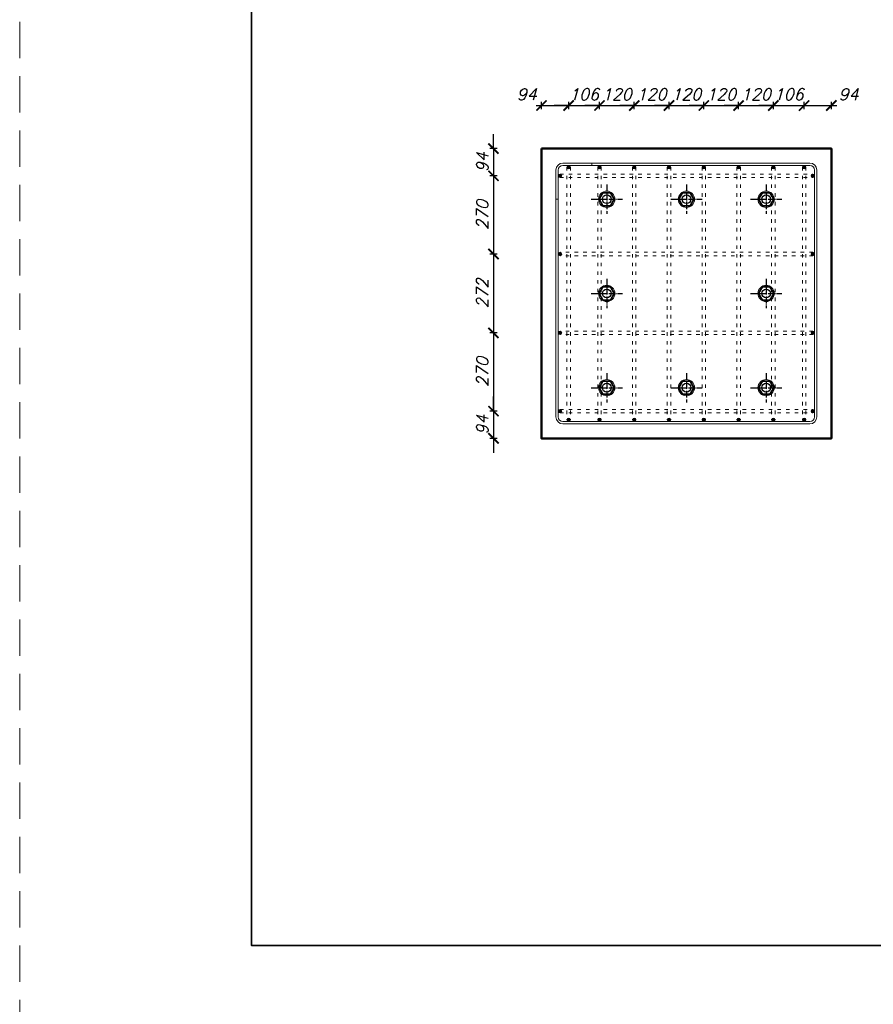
# Model space of a CAD drawing. Header units: millimetres. Extents: x 1814 to 94182, y 11562 to 49454.
# Tile 70 of 143: x 10817 to 11406, y 20944 to 21624. Entities that reach past the tile are written whole.
import ezdxf

# ---------------------------------------------------------------- set-up
doc = ezdxf.new("R2010")
doc.units = ezdxf.units.MM
for name, pattern in [('ACAD_ISO03W100', [30, 12, -18]), ('ACAD_ISO04W100', [30, 24, -3, 0, -3]), ('DASHED', [0.75, 0.5, -0.25])]:
    doc.linetypes.add(name, pattern=pattern)
doc.layers.add('osie', color=40, linetype='ACAD_ISO04W100')
for name, color, linetype, lineweight in [('profil stalowy', 100, 'Continuous', 25), ('ramka', 84, 'Continuous', 15), ('widok 0.09', 132, 'Continuous', 9), ('widok 0.15', 150, 'Continuous', 15), ('widok 0.25', 30, 'Continuous', 25), ('widok 0.35', 22, 'Continuous', 35), ('wymiar', 135, 'Continuous', 9), ('zbrojenie', 123, 'Continuous', 9), ('ściany', 7, 'Continuous', 50)]:
    doc.layers.add(name, color=color, linetype=linetype, lineweight=lineweight)
doc.styles.add('WYMIARY', font='simplex.shx', dxfattribs={"oblique": 15})
doc.dimstyles.new('1-25 stopy', dxfattribs={"dimscale": 25, "dimtxt": 0.32, "dimasz": 0.4, "dimexe": 0.1, "dimexo": 0.1, "dimgap": 0.15, "dimtad": 1, "dimdec": 0, "dimlfac": 5, "dimrnd": 0.01, "dimzin": 9, "dimtxsty": 'WYMIARY', "dimblk": 'ARCHTICK', "dimcen": 0.4, "dimdle": 0.15, "dimadec": 1, "dimazin": 1, "dimtfac": 1, "dimtdec": 0, "dimtix": 1, "dimtmove": 2, "dimatfit": 3, "dimldrblk": 'ARCHTICK', "dimfxl": 0, "dimarcsym": 0})

# ---------------------------------------------------------------- blocks, each defined once
blk = doc.blocks.new('A$Cf9e33aac')
at = {"layer": 'osie', "ltscale": 0.1}
for p, q in [((5.41, 10.12), (5.41, 0)), ((0, 5.06), (10.82, 5.06))]:
    blk.add_line(p, q, dxfattribs=at)
at = {"layer": 'widok 0.09'}
blk.add_circle((5.41, 5.06), 2.81, dxfattribs=at)
at = {"layer": 'widok 0.25'}
blk.add_circle((5.41, 5.06), 1.5, dxfattribs=at)
at = {"layer": 'widok 0.35'}
blk.add_lwpolyline([(6.71, 2.81), (4.11, 2.81), (2.81, 5.06), (4.11, 7.31), (6.71, 7.31), (8.01, 5.06)], close=True, dxfattribs=at)
blk = doc.blocks.new('_ARCHTICK')
at = {"color": 0, "linetype": 'ByBlock', "lineweight": -2}
blk.add_solid([(0.398, 0.309), (0.309, 0.398), (-0.309, -0.398), (-0.398, -0.309)], dxfattribs=at)
blk = doc.blocks.new('*D1894')
at = {"layer": 'Defpoints', "color": 0}
for p in [(11195.6, 21564.29), (11176.8, 21534.59), (11195.6, 21521.79)]:
    blk.add_point(p, dxfattribs=at)
at = {"layer": 'wymiar', "color": 0, "lineweight": -2}
for p, q in [((11173.05, 21564.29), (11199.35, 21564.29)), ((11176.8, 21561.79), (11176.8, 21566.79)), ((11195.6, 21561.79), (11195.6, 21566.79))]:
    blk.add_line(p, q, dxfattribs=at)
at = {"layer": 'wymiar', "color": 0, "lineweight": -2, "xscale": 10, "yscale": 10, "zscale": 10, "rotation": 180}
blk.add_blockref('_ARCHTICK', (11176.8, 21564.29), dxfattribs=at)
at = {"layer": 'wymiar', "color": 0, "lineweight": -2, "xscale": 10, "yscale": 10, "zscale": 10}
blk.add_blockref('_ARCHTICK', (11195.6, 21564.29), dxfattribs=at)
at = {"layer": 'wymiar', "color": 0, "insert": (11166.65, 21572.04), "char_height": 8, "attachment_point": 5, "style": 'WYMIARY'}
blk.add_mtext('94', dxfattribs=at)
blk = doc.blocks.new('*D1895')
at = {"layer": 'Defpoints', "color": 0}
for p in [(11216.8, 21564.29), (11195.6, 21521.79), (11216.8, 21521.79)]:
    blk.add_point(p, dxfattribs=at)
at = {"layer": 'wymiar', "color": 0, "lineweight": -2}
for p, q in [((11195.6, 21564.29), (11185.6, 21564.29)), ((11195.6, 21561.79), (11195.6, 21566.79)), ((11195.6, 21564.29), (11216.8, 21564.29)), ((11216.8, 21561.79), (11216.8, 21566.79)), ((11216.8, 21564.29), (11226.8, 21564.29))]:
    blk.add_line(p, q, dxfattribs=at)
at = {"layer": 'wymiar', "color": 0, "lineweight": -2, "xscale": 10, "yscale": 10, "zscale": 10}
blk.add_blockref('_ARCHTICK', (11195.6, 21564.29), dxfattribs=at)
at = {"layer": 'wymiar', "color": 0, "lineweight": -2, "xscale": 10, "yscale": 10, "zscale": 10, "rotation": 180}
blk.add_blockref('_ARCHTICK', (11216.8, 21564.29), dxfattribs=at)
at = {"layer": 'wymiar', "color": 0, "insert": (11206.2, 21572.04), "char_height": 8, "attachment_point": 5, "style": 'WYMIARY'}
blk.add_mtext('106', dxfattribs=at)
blk = doc.blocks.new('*D1896')
at = {"layer": 'Defpoints', "color": 0}
for p in [(11240.8, 21564.29), (11216.8, 21521.79), (11240.8, 21521.79)]:
    blk.add_point(p, dxfattribs=at)
at = {"layer": 'wymiar', "color": 0, "lineweight": -2}
for p, q in [((11216.8, 21564.29), (11206.8, 21564.29)), ((11216.8, 21561.79), (11216.8, 21566.79)), ((11216.8, 21564.29), (11240.8, 21564.29)), ((11240.8, 21561.79), (11240.8, 21566.79)), ((11240.8, 21564.29), (11250.8, 21564.29))]:
    blk.add_line(p, q, dxfattribs=at)
at = {"layer": 'wymiar', "color": 0, "lineweight": -2, "xscale": 10, "yscale": 10, "zscale": 10}
blk.add_blockref('_ARCHTICK', (11216.8, 21564.29), dxfattribs=at)
at = {"layer": 'wymiar', "color": 0, "lineweight": -2, "xscale": 10, "yscale": 10, "zscale": 10, "rotation": 180}
blk.add_blockref('_ARCHTICK', (11240.8, 21564.29), dxfattribs=at)
at = {"layer": 'wymiar', "color": 0, "insert": (11228.8, 21572.04), "char_height": 8, "attachment_point": 5, "style": 'WYMIARY'}
blk.add_mtext('120', dxfattribs=at)
blk = doc.blocks.new('*D1897')
at = {"layer": 'Defpoints', "color": 0}
for p in [(11264.8, 21564.29), (11240.8, 21521.79), (11264.8, 21521.79)]:
    blk.add_point(p, dxfattribs=at)
at = {"layer": 'wymiar', "color": 0, "lineweight": -2}
for p, q in [((11240.8, 21564.29), (11230.8, 21564.29)), ((11240.8, 21561.79), (11240.8, 21566.79)), ((11240.8, 21564.29), (11264.8, 21564.29)), ((11264.8, 21561.79), (11264.8, 21566.79)), ((11264.8, 21564.29), (11274.8, 21564.29))]:
    blk.add_line(p, q, dxfattribs=at)
at = {"layer": 'wymiar', "color": 0, "lineweight": -2, "xscale": 10, "yscale": 10, "zscale": 10}
blk.add_blockref('_ARCHTICK', (11240.8, 21564.29), dxfattribs=at)
at = {"layer": 'wymiar', "color": 0, "lineweight": -2, "xscale": 10, "yscale": 10, "zscale": 10, "rotation": 180}
blk.add_blockref('_ARCHTICK', (11264.8, 21564.29), dxfattribs=at)
at = {"layer": 'wymiar', "color": 0, "insert": (11252.8, 21572.04), "char_height": 8, "attachment_point": 5, "style": 'WYMIARY'}
blk.add_mtext('120', dxfattribs=at)
blk = doc.blocks.new('*D1898')
at = {"layer": 'Defpoints', "color": 0}
for p in [(11288.8, 21564.29), (11264.8, 21521.79), (11288.8, 21521.79)]:
    blk.add_point(p, dxfattribs=at)
at = {"layer": 'wymiar', "color": 0, "lineweight": -2}
for p, q in [((11264.8, 21564.29), (11254.8, 21564.29)), ((11264.8, 21561.79), (11264.8, 21566.79)), ((11264.8, 21564.29), (11288.8, 21564.29)), ((11288.8, 21561.79), (11288.8, 21566.79)), ((11288.8, 21564.29), (11298.8, 21564.29))]:
    blk.add_line(p, q, dxfattribs=at)
at = {"layer": 'wymiar', "color": 0, "lineweight": -2, "xscale": 10, "yscale": 10, "zscale": 10}
blk.add_blockref('_ARCHTICK', (11264.8, 21564.29), dxfattribs=at)
at = {"layer": 'wymiar', "color": 0, "lineweight": -2, "xscale": 10, "yscale": 10, "zscale": 10, "rotation": 180}
blk.add_blockref('_ARCHTICK', (11288.8, 21564.29), dxfattribs=at)
at = {"layer": 'wymiar', "color": 0, "insert": (11276.8, 21572.04), "char_height": 8, "attachment_point": 5, "style": 'WYMIARY'}
blk.add_mtext('120', dxfattribs=at)
blk = doc.blocks.new('*D1899')
at = {"layer": 'Defpoints', "color": 0}
for p in [(11312.8, 21564.29), (11288.8, 21521.79), (11312.8, 21521.79)]:
    blk.add_point(p, dxfattribs=at)
at = {"layer": 'wymiar', "color": 0, "lineweight": -2}
for p, q in [((11288.8, 21564.29), (11278.8, 21564.29)), ((11288.8, 21561.79), (11288.8, 21566.79)), ((11288.8, 21564.29), (11312.8, 21564.29)), ((11312.8, 21561.79), (11312.8, 21566.79)), ((11312.8, 21564.29), (11322.8, 21564.29))]:
    blk.add_line(p, q, dxfattribs=at)
at = {"layer": 'wymiar', "color": 0, "lineweight": -2, "xscale": 10, "yscale": 10, "zscale": 10}
blk.add_blockref('_ARCHTICK', (11288.8, 21564.29), dxfattribs=at)
at = {"layer": 'wymiar', "color": 0, "lineweight": -2, "xscale": 10, "yscale": 10, "zscale": 10, "rotation": 180}
blk.add_blockref('_ARCHTICK', (11312.8, 21564.29), dxfattribs=at)
at = {"layer": 'wymiar', "color": 0, "insert": (11300.8, 21572.04), "char_height": 8, "attachment_point": 5, "style": 'WYMIARY'}
blk.add_mtext('120', dxfattribs=at)
blk = doc.blocks.new('*D1900')
at = {"layer": 'Defpoints', "color": 0}
for p in [(11336.8, 21564.29), (11312.8, 21521.79), (11336.8, 21521.79)]:
    blk.add_point(p, dxfattribs=at)
at = {"layer": 'wymiar', "color": 0, "lineweight": -2}
for p, q in [((11312.8, 21564.29), (11302.8, 21564.29)), ((11312.8, 21561.79), (11312.8, 21566.79)), ((11312.8, 21564.29), (11336.8, 21564.29)), ((11336.8, 21561.79), (11336.8, 21566.79)), ((11336.8, 21564.29), (11346.8, 21564.29))]:
    blk.add_line(p, q, dxfattribs=at)
at = {"layer": 'wymiar', "color": 0, "lineweight": -2, "xscale": 10, "yscale": 10, "zscale": 10}
blk.add_blockref('_ARCHTICK', (11312.8, 21564.29), dxfattribs=at)
at = {"layer": 'wymiar', "color": 0, "lineweight": -2, "xscale": 10, "yscale": 10, "zscale": 10, "rotation": 180}
blk.add_blockref('_ARCHTICK', (11336.8, 21564.29), dxfattribs=at)
at = {"layer": 'wymiar', "color": 0, "insert": (11324.8, 21572.04), "char_height": 8, "attachment_point": 5, "style": 'WYMIARY'}
blk.add_mtext('120', dxfattribs=at)
blk = doc.blocks.new('*D1901')
at = {"layer": 'Defpoints', "color": 0}
for p in [(11358, 21564.29), (11336.8, 21521.79), (11358, 21521.79)]:
    blk.add_point(p, dxfattribs=at)
at = {"layer": 'wymiar', "color": 0, "lineweight": -2}
for p, q in [((11336.8, 21564.29), (11326.8, 21564.29)), ((11336.8, 21561.79), (11336.8, 21566.79)), ((11336.8, 21564.29), (11358, 21564.29)), ((11358, 21561.79), (11358, 21566.79)), ((11358, 21564.29), (11368, 21564.29))]:
    blk.add_line(p, q, dxfattribs=at)
at = {"layer": 'wymiar', "color": 0, "lineweight": -2, "xscale": 10, "yscale": 10, "zscale": 10}
blk.add_blockref('_ARCHTICK', (11336.8, 21564.29), dxfattribs=at)
at = {"layer": 'wymiar', "color": 0, "lineweight": -2, "xscale": 10, "yscale": 10, "zscale": 10, "rotation": 180}
blk.add_blockref('_ARCHTICK', (11358, 21564.29), dxfattribs=at)
at = {"layer": 'wymiar', "color": 0, "insert": (11347.4, 21572.04), "char_height": 8, "attachment_point": 5, "style": 'WYMIARY'}
blk.add_mtext('106', dxfattribs=at)
blk = doc.blocks.new('*D1902')
at = {"layer": 'Defpoints', "color": 0}
for p in [(11376.8, 21564.29), (11376.8, 21534.59), (11358, 21521.79)]:
    blk.add_point(p, dxfattribs=at)
at = {"layer": 'wymiar', "color": 0, "lineweight": -2}
for p, q in [((11354.25, 21564.29), (11380.55, 21564.29)), ((11358, 21561.79), (11358, 21566.79)), ((11376.8, 21561.79), (11376.8, 21566.79))]:
    blk.add_line(p, q, dxfattribs=at)
at = {"layer": 'wymiar', "color": 0, "lineweight": -2, "xscale": 10, "yscale": 10, "zscale": 10, "rotation": 180}
blk.add_blockref('_ARCHTICK', (11358, 21564.29), dxfattribs=at)
at = {"layer": 'wymiar', "color": 0, "lineweight": -2, "xscale": 10, "yscale": 10, "zscale": 10}
blk.add_blockref('_ARCHTICK', (11376.8, 21564.29), dxfattribs=at)
at = {"layer": 'wymiar', "color": 0, "insert": (11388.68, 21572.04), "char_height": 8, "attachment_point": 5, "style": 'WYMIARY'}
blk.add_mtext('94', dxfattribs=at)
blk = doc.blocks.new('*D1903')
at = {"layer": 'Defpoints', "color": 0}
for p in [(11176.8, 21534.59), (11143.69, 21515.79), (11189.6, 21515.79)]:
    blk.add_point(p, dxfattribs=at)
at = {"layer": 'wymiar', "color": 0, "lineweight": -2}
for p, q in [((11143.69, 21534.59), (11143.69, 21544.59)), ((11146.19, 21534.59), (11141.19, 21534.59)), ((11143.69, 21534.59), (11143.69, 21515.79)), ((11146.19, 21515.79), (11141.19, 21515.79)), ((11143.69, 21515.79), (11143.69, 21505.79))]:
    blk.add_line(p, q, dxfattribs=at)
at = {"layer": 'wymiar', "color": 0, "lineweight": -2, "xscale": 10, "yscale": 10, "zscale": 10}
for p, rotation in [((11143.69, 21534.59), 270), ((11143.69, 21515.79), 90)]:
    blk.add_blockref('_ARCHTICK', p, dxfattribs=dict(at, rotation=rotation))
at = {"layer": 'wymiar', "color": 0, "insert": (11135.94, 21525.19), "char_height": 8, "attachment_point": 5, "rotation": 90, "style": 'WYMIARY'}
blk.add_mtext('94', dxfattribs=at)
blk = doc.blocks.new('*D1904')
at = {"layer": 'Defpoints', "color": 0}
for p in [(11189.6, 21515.79), (11143.69, 21461.79), (11189.6, 21461.79)]:
    blk.add_point(p, dxfattribs=at)
at = {"layer": 'wymiar', "color": 0, "lineweight": -2}
for p, q in [((11146.19, 21515.79), (11141.19, 21515.79)), ((11143.69, 21519.54), (11143.69, 21458.04)), ((11146.19, 21461.79), (11141.19, 21461.79))]:
    blk.add_line(p, q, dxfattribs=at)
at = {"layer": 'wymiar', "color": 0, "lineweight": -2, "xscale": 10, "yscale": 10, "zscale": 10}
for p, rotation in [((11143.69, 21515.79), 90), ((11143.69, 21461.79), 270)]:
    blk.add_blockref('_ARCHTICK', p, dxfattribs=dict(at, rotation=rotation))
at = {"layer": 'wymiar', "color": 0, "insert": (11135.94, 21488.79), "char_height": 8, "attachment_point": 5, "rotation": 90, "style": 'WYMIARY'}
blk.add_mtext('270', dxfattribs=at)
blk = doc.blocks.new('*D1905')
at = {"layer": 'Defpoints', "color": 0}
for p in [(11189.6, 21461.79), (11143.69, 21407.39), (11189.6, 21407.39)]:
    blk.add_point(p, dxfattribs=at)
at = {"layer": 'wymiar', "color": 0, "lineweight": -2}
for p, q in [((11146.19, 21461.79), (11141.19, 21461.79)), ((11143.69, 21465.54), (11143.69, 21403.64)), ((11146.19, 21407.39), (11141.19, 21407.39))]:
    blk.add_line(p, q, dxfattribs=at)
at = {"layer": 'wymiar', "color": 0, "lineweight": -2, "xscale": 10, "yscale": 10, "zscale": 10}
for p, rotation in [((11143.69, 21461.79), 90), ((11143.69, 21407.39), 270)]:
    blk.add_blockref('_ARCHTICK', p, dxfattribs=dict(at, rotation=rotation))
at = {"layer": 'wymiar', "color": 0, "insert": (11135.94, 21434.59), "char_height": 8, "attachment_point": 5, "rotation": 90, "style": 'WYMIARY'}
blk.add_mtext('272', dxfattribs=at)
blk = doc.blocks.new('*D1906')
at = {"layer": 'Defpoints', "color": 0}
for p in [(11189.6, 21407.39), (11143.69, 21353.39), (11189.6, 21353.39)]:
    blk.add_point(p, dxfattribs=at)
at = {"layer": 'wymiar', "color": 0, "lineweight": -2}
for p, q in [((11146.19, 21407.39), (11141.19, 21407.39)), ((11143.69, 21411.14), (11143.69, 21349.64)), ((11146.19, 21353.39), (11141.19, 21353.39))]:
    blk.add_line(p, q, dxfattribs=at)
at = {"layer": 'wymiar', "color": 0, "lineweight": -2, "xscale": 10, "yscale": 10, "zscale": 10}
for p, rotation in [((11143.69, 21407.39), 90), ((11143.69, 21353.39), 270)]:
    blk.add_blockref('_ARCHTICK', p, dxfattribs=dict(at, rotation=rotation))
at = {"layer": 'wymiar', "color": 0, "insert": (11135.94, 21380.39), "char_height": 8, "attachment_point": 5, "rotation": 90, "style": 'WYMIARY'}
blk.add_mtext('270', dxfattribs=at)
blk = doc.blocks.new('*D1907')
at = {"layer": 'Defpoints', "color": 0}
for p in [(11189.6, 21353.39), (11143.69, 21334.59), (11176.8, 21334.59)]:
    blk.add_point(p, dxfattribs=at)
at = {"layer": 'wymiar', "color": 0, "lineweight": -2}
for p, q in [((11143.69, 21353.39), (11143.69, 21363.39)), ((11146.19, 21353.39), (11141.19, 21353.39)), ((11143.69, 21353.39), (11143.69, 21334.59)), ((11146.19, 21334.59), (11141.19, 21334.59)), ((11143.69, 21334.59), (11143.69, 21324.59))]:
    blk.add_line(p, q, dxfattribs=at)
at = {"layer": 'wymiar', "color": 0, "lineweight": -2, "xscale": 10, "yscale": 10, "zscale": 10}
for p, rotation in [((11143.69, 21353.39), 270), ((11143.69, 21334.59), 90)]:
    blk.add_blockref('_ARCHTICK', p, dxfattribs=dict(at, rotation=rotation))
at = {"layer": 'wymiar', "color": 0, "insert": (11135.94, 21343.99), "char_height": 8, "attachment_point": 5, "rotation": 90, "style": 'WYMIARY'}
blk.add_mtext('94', dxfattribs=at)

msp = doc.modelspace()

# ---------------------------------------------------------------- hatches: boundary and pattern name
at = {"layer": 'zbrojenie'}
h = msp.add_hatch(color=256, dxfattribs=at)
h.dxf.hatch_style = 1
h.paths.add_polyline_path([(11194.404, 21521.787, -1), (11196.804, 21521.787, -1)])
h = msp.add_hatch(color=256, dxfattribs=at)
h.dxf.hatch_style = 1
h.paths.add_polyline_path([(11215.604, 21521.787, -1), (11218.004, 21521.787, -1)])
h = msp.add_hatch(color=256, dxfattribs=at)
h.dxf.hatch_style = 1
h.paths.add_polyline_path([(11239.604, 21521.787, -1), (11242.004, 21521.787, -1)])
h = msp.add_hatch(color=256, dxfattribs=at)
h.dxf.hatch_style = 1
h.paths.add_polyline_path([(11263.604, 21521.787, -1), (11266.004, 21521.787, -1)])
h = msp.add_hatch(color=256, dxfattribs=at)
h.dxf.hatch_style = 1
h.paths.add_polyline_path([(11287.604, 21521.787, -1), (11290.004, 21521.787, -1)])
h = msp.add_hatch(color=256, dxfattribs=at)
h.dxf.hatch_style = 1
h.paths.add_polyline_path([(11311.604, 21521.787, -1), (11314.004, 21521.787, -1)])
h = msp.add_hatch(color=256, dxfattribs=at)
h.dxf.hatch_style = 1
h.paths.add_polyline_path([(11338.004, 21521.787, 1), (11335.604, 21521.787, 1)])
h = msp.add_hatch(color=256, dxfattribs=at)
h.dxf.hatch_style = 1
h.paths.add_polyline_path([(11359.204, 21521.787, 1), (11356.804, 21521.787, 1)])
h = msp.add_hatch(color=256, dxfattribs=at)
h.dxf.hatch_style = 1
h.paths.add_polyline_path([(11189.604, 21516.987, 1), (11189.604, 21514.587, 1)])
h = msp.add_hatch(color=256, dxfattribs=at)
h.dxf.hatch_style = 1
h.paths.add_polyline_path([(11364.004, 21516.987, -1), (11364.004, 21514.587, -1)])
h = msp.add_hatch(color=256, dxfattribs=at)
h.dxf.hatch_style = 1
h.paths.add_polyline_path([(11189.604, 21460.587, -1), (11189.604, 21462.987, -1)])
h = msp.add_hatch(color=256, dxfattribs=at)
h.dxf.hatch_style = 1
h.paths.add_polyline_path([(11364.004, 21460.587, 1), (11364.004, 21462.987, 1)])
h = msp.add_hatch(color=256, dxfattribs=at)
h.dxf.hatch_style = 1
h.paths.add_polyline_path([(11189.604, 21406.187, -1), (11189.604, 21408.587, -1)])
h = msp.add_hatch(color=256, dxfattribs=at)
h.dxf.hatch_style = 1
h.paths.add_polyline_path([(11364.004, 21406.187, 1), (11364.004, 21408.587, 1)])
h = msp.add_hatch(color=256, dxfattribs=at)
h.dxf.hatch_style = 1
h.paths.add_polyline_path([(11189.604, 21352.187, -1), (11189.604, 21354.587, -1)])
h = msp.add_hatch(color=256, dxfattribs=at)
h.dxf.hatch_style = 1
h.paths.add_polyline_path([(11364.004, 21352.187, 1), (11364.004, 21354.587, 1)])
h = msp.add_hatch(color=256, dxfattribs=at)
h.dxf.hatch_style = 1
h.paths.add_polyline_path([(11194.404, 21347.387, 1), (11196.804, 21347.387, 1)])
h = msp.add_hatch(color=256, dxfattribs=at)
h.dxf.hatch_style = 1
h.paths.add_polyline_path([(11215.604, 21347.387, 1), (11218.004, 21347.387, 1)])
h = msp.add_hatch(color=256, dxfattribs=at)
h.dxf.hatch_style = 1
h.paths.add_polyline_path([(11239.604, 21347.387, 1), (11242.004, 21347.387, 1)])
h = msp.add_hatch(color=256, dxfattribs=at)
h.dxf.hatch_style = 1
h.paths.add_polyline_path([(11263.604, 21347.387, 1), (11266.004, 21347.387, 1)])
h = msp.add_hatch(color=256, dxfattribs=at)
h.dxf.hatch_style = 1
h.paths.add_polyline_path([(11287.604, 21347.387, 1), (11290.004, 21347.387, 1)])
h = msp.add_hatch(color=256, dxfattribs=at)
h.dxf.hatch_style = 1
h.paths.add_polyline_path([(11311.604, 21347.387, 1), (11314.004, 21347.387, 1)])
h = msp.add_hatch(color=256, dxfattribs=at)
h.dxf.hatch_style = 1
h.paths.add_polyline_path([(11338.004, 21347.387, -1), (11335.604, 21347.387, -1)])
h = msp.add_hatch(color=256, dxfattribs=at)
h.dxf.hatch_style = 1
h.paths.add_polyline_path([(11359.204, 21347.387, -1), (11356.804, 21347.387, -1)])

# ---------------------------------------------------------------- linework, layer by layer
at = {"layer": 'ramka', "linetype": 'DASHED', "ltscale": 50}
msp.add_lwpolyline([(10816.804, 20534.587), (12416.804, 20534.587), (12416.804, 22109.587), (10816.804, 22109.587)], close=True, dxfattribs=at)
at = {"layer": 'widok 0.15'}
msp.add_point((11188.404, 21407.387), dxfattribs=at)
at = {"layer": 'widok 0.35'}
msp.add_lwpolyline([(10976.804, 21884.587), (11576.804, 21884.587), (11576.804, 20984.587), (10976.804, 20984.587)], close=True, dxfattribs=at)
at = {"layer": 'zbrojenie', "linetype": 'ACAD_ISO03W100', "ltscale": 0.2}
for p, q in [((11194.404, 21521.787), (11194.404, 21347.387)), ((11196.804, 21521.787), (11196.804, 21347.387)), ((11215.604, 21521.787), (11215.604, 21347.387)), ((11218.004, 21521.787), (11218.004, 21347.387)), ((11239.604, 21521.787), (11239.604, 21347.387)), ((11242.004, 21521.787), (11242.004, 21347.387)), ((11263.604, 21521.787), (11263.604, 21347.387)), ((11266.004, 21521.787), (11266.004, 21347.387)), ((11287.604, 21521.787), (11287.604, 21347.387)), ((11290.004, 21521.787), (11290.004, 21347.387)), ((11311.604, 21521.787), (11311.604, 21347.387)), ((11314.004, 21521.787), (11314.004, 21347.387)), ((11335.604, 21521.787), (11335.604, 21347.387)), ((11338.004, 21521.787), (11338.004, 21347.387)), ((11356.804, 21521.787), (11356.804, 21347.387)), ((11359.204, 21521.787), (11359.204, 21347.387)), ((11189.604, 21516.987), (11364.004, 21516.987)), ((11189.604, 21514.587), (11364.004, 21514.587)), ((11364.004, 21462.987), (11189.604, 21462.987)), ((11364.004, 21460.587), (11189.604, 21460.587)), ((11364.004, 21408.587), (11189.604, 21408.587)), ((11364.004, 21406.187), (11189.604, 21406.187)), ((11189.604, 21354.587), (11364.004, 21354.587)), ((11189.604, 21352.187), (11364.004, 21352.187))]:
    msp.add_line(p, q, dxfattribs=at)
at = {"layer": 'zbrojenie'}
msp.add_line((11211.604, 21522.987), (11211.604, 21524.587), dxfattribs=at)
at = {"layer": 'zbrojenie', "linetype": 'ACAD_ISO03W100', "ltscale": 10.2}
msp.add_line((11188.404, 21499.787), (11186.804, 21499.787), dxfattribs=at)
at = {"layer": 'zbrojenie'}
for points in [[(11362.004, 21524.587), (11191.604, 21524.587)], [(11362.004, 21522.987), (11191.604, 21522.987)], [(11186.804, 21519.787), (11186.804, 21349.387)], [(11188.404, 21519.787), (11188.404, 21349.387)], [(11365.204, 21349.387), (11365.204, 21519.787)], [(11366.804, 21349.387), (11366.804, 21519.787)], [(11362.004, 21346.187), (11191.604, 21346.187)], [(11362.004, 21344.587), (11191.604, 21344.587)]]:
    msp.add_lwpolyline(points, dxfattribs=at)
for centre in [(11195.604, 21521.787), (11216.804, 21521.787), (11240.804, 21521.787), (11264.804, 21521.787), (11288.804, 21521.787), (11312.804, 21521.787), (11336.804, 21521.787), (11358.004, 21521.787), (11189.604, 21515.787), (11364.004, 21515.787), (11189.604, 21461.787), (11364.004, 21461.787), (11189.604, 21407.387), (11364.004, 21407.387), (11189.604, 21353.387), (11364.004, 21353.387), (11195.604, 21347.387), (11216.804, 21347.387), (11240.804, 21347.387), (11264.804, 21347.387), (11288.804, 21347.387), (11312.804, 21347.387), (11336.804, 21347.387), (11358.004, 21347.387)]:
    msp.add_circle(centre, 1.2, dxfattribs=at)
for centre, radius, start, end in [((11191.604, 21519.787), 4.8, 90, 180), ((11191.604, 21519.787), 3.2, 90, 180), ((11362.004, 21519.787), 4.8, 0, 90), ((11362.004, 21519.787), 3.2, 0, 90), ((11191.604, 21349.387), 4.8, 180, 270), ((11191.604, 21349.387), 3.2, 180, 270), ((11362.004, 21349.387), 3.2, 270, 0), ((11362.004, 21349.387), 4.8, 270, 0)]:
    msp.add_arc(centre, radius, start, end, dxfattribs=at)
at = {"layer": 'ściany'}
msp.add_lwpolyline([(11176.804, 21534.587), (11376.804, 21534.587), (11376.804, 21334.587), (11176.804, 21334.587)], close=True, dxfattribs=at)

# ---------------------------------------------------------------- block references
at = {"layer": 'profil stalowy', "xscale": 2, "yscale": 2, "zscale": 2}
for p in [(11210.983, 21489.462), (11265.983, 21489.462), (11320.983, 21489.462), (11210.983, 21424.462), (11320.983, 21424.462), (11210.983, 21359.462), (11265.983, 21359.462), (11320.983, 21359.462)]:
    msp.add_blockref('A$Cf9e33aac', p, dxfattribs=at)

# ---------------------------------------------------------------- dimensions: what is measured, and where the dimension line sits
at = {"layer": 'wymiar'}
for base, p1, p2, picture, middle in [((11195.604, 21564.288), (11176.804, 21534.587), (11195.604, 21521.787), '*D1894', (11166.651, 21572.038)), ((11376.804, 21564.288), (11358.004, 21521.787), (11376.804, 21534.587), '*D1902', (11388.683, 21572.038))]:
    dim = msp.add_linear_dim(base=base, p1=p1, p2=p2, dimstyle='1-25 stopy', dxfattribs=at)
    dim.commit()
    dim.dimension.update_dxf_attribs({"geometry": picture, "text_midpoint": middle, "dimtype": 160})
for base, p1, p2, picture, middle in [((11216.804, 21564.288), (11195.604, 21521.787), (11216.804, 21521.787), '*D1895', (11206.204, 21572.038)), ((11240.804, 21564.288), (11216.804, 21521.787), (11240.804, 21521.787), '*D1896', (11228.804, 21572.038)), ((11264.804, 21564.288), (11240.804, 21521.787), (11264.804, 21521.787), '*D1897', (11252.804, 21572.038)), ((11288.804, 21564.288), (11264.804, 21521.787), (11288.804, 21521.787), '*D1898', (11276.804, 21572.038)), ((11312.804, 21564.288), (11288.804, 21521.787), (11312.804, 21521.787), '*D1899', (11300.804, 21572.038)), ((11336.804, 21564.288), (11312.804, 21521.787), (11336.804, 21521.787), '*D1900', (11324.804, 21572.038)), ((11358.004, 21564.288), (11336.804, 21521.787), (11358.004, 21521.787), '*D1901', (11347.404, 21572.038))]:
    dim = msp.add_linear_dim(base=base, p1=p1, p2=p2, dimstyle='1-25 stopy', dxfattribs=at)
    dim.commit()
    dim.dimension.update_dxf_attribs({"geometry": picture, "text_midpoint": middle})
for base, p1, p2, picture, middle in [((11143.69, 21515.787), (11176.804, 21534.587), (11189.604, 21515.787), '*D1903', (11135.94, 21525.187)), ((11143.69, 21461.787), (11189.604, 21515.787), (11189.604, 21461.787), '*D1904', (11135.94, 21488.787)), ((11143.69, 21407.387), (11189.604, 21461.787), (11189.604, 21407.387), '*D1905', (11135.94, 21434.587)), ((11143.69, 21353.387), (11189.604, 21407.387), (11189.604, 21353.387), '*D1906', (11135.94, 21380.387)), ((11143.69, 21334.587), (11189.604, 21353.387), (11176.804, 21334.587), '*D1907', (11135.94, 21343.987))]:
    dim = msp.add_linear_dim(base=base, p1=p1, p2=p2, angle=90, dimstyle='1-25 stopy', dxfattribs=at)
    dim.commit()
    dim.dimension.update_dxf_attribs({"geometry": picture, "text_midpoint": middle})

doc.saveas('drawing.dxf')
